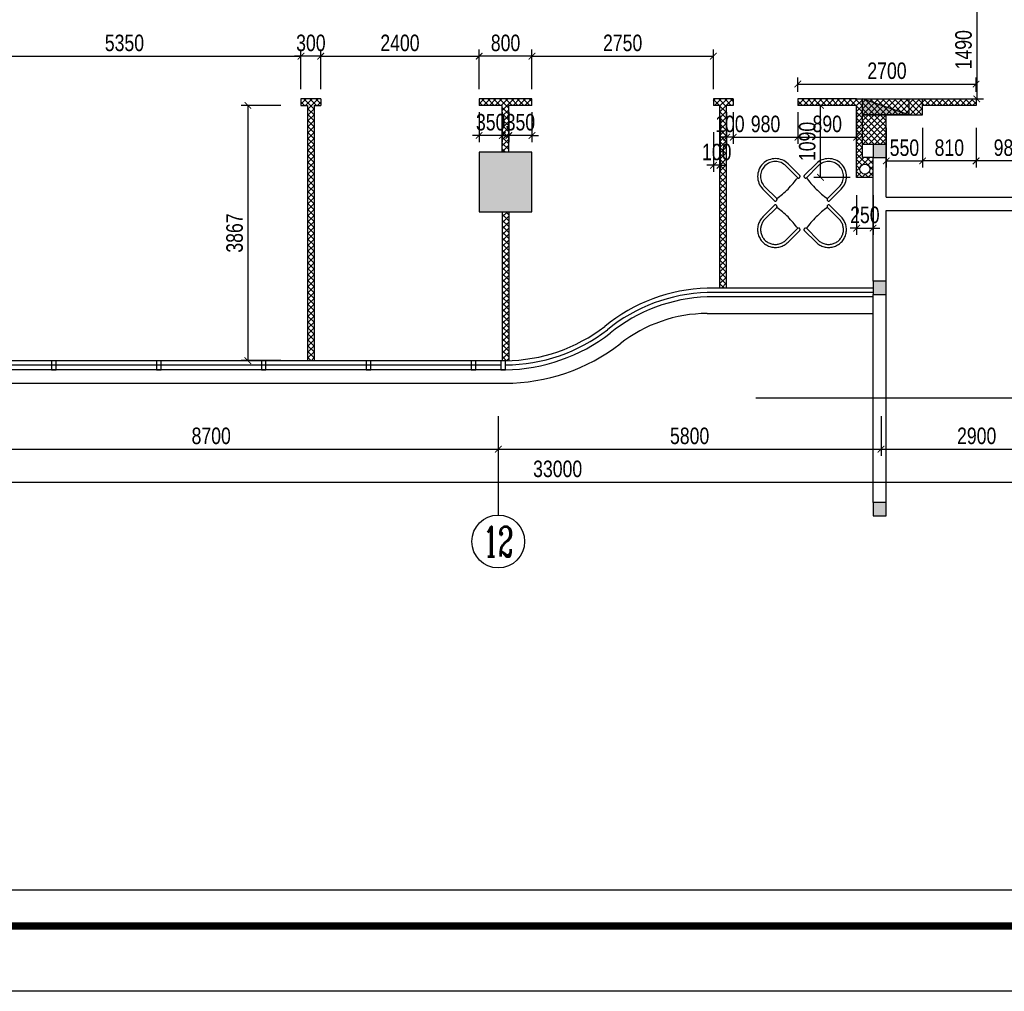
# Model space of a CAD drawing. Header units: millimetres. Extents: x -539149 to -534375, y 505028 to 505469.
# Tile 14 of 135: x -537790 to -537641, y 505039 to 505186. Entities that reach past the tile are written whole.
import ezdxf
from ezdxf.enums import TextEntityAlignment as Align

# ---------------------------------------------------------------- set-up
doc = ezdxf.new("R2010")
doc.units = ezdxf.units.MM
doc.header["$LTSCALE"] = 10
doc.linetypes.add('ACAD_ISO03W100', pattern=[30, 12, -18])
doc.layers.get('Defpoints').update_dxf_attribs({"color": 8})
for name, color, linetype in [('-消火栓', 242, 'Continuous'), ('A-建筑-原墙体', 2, 'Continuous'), ('A-建筑-新增墙体', 3, 'Continuous'), ('A-建筑-新砌墙体填充', 251, 'Continuous'), ('A-建筑-柱子、剪力墙', 251, 'Continuous'), ('A-建筑-窗户', 4, 'Continuous'), ('A-建筑-轴号', 3, 'Continuous'), ('A2图框$0$E-图框', 100, 'Continuous'), ('AXIS_TEXT', 50, 'Continuous'), ('B-平面-尺寸', 8, 'Continuous'), ('B-平面-活动家具', 30, 'ACAD_ISO03W100'), ('E-填充', 251, 'Continuous')]:
    doc.layers.add(name, color=color, linetype=linetype)
doc.layers.add('A-批量打印图层', color=251, linetype='Continuous', plot=False)
doc.layers.add('A2图框$0$图框外线', color=1, linetype='Continuous', plot=False)
doc.styles.add('_TCH_AXIS', font='COMPLEX', dxfattribs={"bigfont": 'GBCBIG'})
doc.styles.add('CCD_DIM', font='txt', dxfattribs={"width": 0.8})
doc.styles.add('COMPLEX', font='COMPLEX')
doc.dimstyles.new('1-1', dxfattribs={"dimscale": 0, "dimtxt": 2.5, "dimasz": 1, "dimexe": 1, "dimexo": 1, "dimgap": 0.75, "dimtad": 1, "dimdec": 0, "dimrnd": 0.005, "dimzin": 0, "dimdsep": 46, "dimtxsty": 'CCD_DIM', "dimblk": 'ARCHTICK', "dimcen": 0.13, "dimclrd": 44, "dimclre": 44, "dimclrt": 50, "dimadec": 0, "dimazin": 0, "dimtfac": 1, "dimtdec": 0, "dimtix": 1, "dimtmove": 2, "dimatfit": 3, "dimldrblk": 'HBA_Leader_Dot', "dimfxl": 5, "dimfxlon": 1, "dimtvp": 1, "dimtolj": 1, "dimtzin": 0, "dimarcsym": 0})

# ---------------------------------------------------------------- blocks, each defined once
blk = doc.blocks.new('$TwtSys$00000434')
for p, q in [((-0.5, 0.5), (-0.5, -0.5)), ((-0.5, -0.5), (0.5, 0.5)), ((0.5, 0.5), (-0.5, 0.5)), ((0.5, -0.5), (0.5, 0.5)), ((-0.5, -0.5), (0.5, -0.5))]:
    blk.add_line(p, q)
blk.add_solid([(0.5, -0.5), (0.5, 0.5), (-0.5, -0.5)])
blk = doc.blocks.new('_AXISO')
blk.add_circle((0, 0), 0.5)
at = {"layer": 'AXIS_TEXT', "style": 'COMPLEX', "width": 1.041667}
blk.add_attdef('A', text='', height=0.56, dxfattribs=at).set_placement((-0.25, -0.28), (0.25, -0.28), align=Align.FIT)
blk = doc.blocks.new('_ArchTick')
at = {"color": 0, "linetype": 'ByBlock', "const_width": 0.15}
blk.add_lwpolyline([(-0.5, -0.5), (0.5, 0.5)], dxfattribs=at)
blk = doc.blocks.new('HBA_Leader_Dot')
at = {"color": 0, "linetype": 'ByBlock'}
blk.add_line((-5, 0), (-10, 0), dxfattribs=at)
at = {"color": 0, "linetype": 'ByBlock', "const_width": 5}
blk.add_lwpolyline([(-2.5, 0, 1), (2.5, 0, 1)], format="xyb", close=True, dxfattribs=at)
blk = doc.blocks.new('_FZH')
at = {"layer": 'A-建筑-原墙体'}
blk.add_lwpolyline([(-0.5, -0.5), (0.5, -0.5), (0.5, 0.5), (-0.5, 0.5)], close=True, dxfattribs=at)
at = {"layer": 'A-建筑-柱子、剪力墙'}
blk.add_solid([(-0.5, -0.5), (0.5, -0.5), (-0.5, 0.5), (0.5, 0.5)], dxfattribs=at)
blk = doc.blocks.new('*D648')
at = {"layer": 'A-建筑-新砌墙体填充', "color": 44, "lineweight": -2, "ltscale": 0.01, "transparency": 16777216}
for p, q in [((-537649.07, 505188.7), (-537643.76, 505188.7)), ((-537644.76, 505188.7), (-537644.76, 505173.8)), ((-537649.32, 505173.8), (-537643.76, 505173.8))]:
    blk.add_line(p, q, dxfattribs=at)
at = {"layer": 'Defpoints', "color": 0, "ltscale": 0.01, "transparency": 16777216}
for p in [(-537650.07, 505188.7), (-537650.32, 505173.8), (-537644.76, 505173.8)]:
    blk.add_point(p, dxfattribs=at)
at = {"layer": 'A-建筑-新砌墙体填充', "color": 44, "lineweight": -2, "ltscale": 0.01, "transparency": 16777216}
for p, rotation in [((-537644.76, 505188.7), 90), ((-537644.76, 505173.8), 270)]:
    blk.add_blockref('_ArchTick', p, dxfattribs=dict(at, rotation=rotation))
at = {"layer": 'A-建筑-新砌墙体填充', "color": 50, "ltscale": 0.01, "transparency": 16777216, "insert": (-537646.76, 505181.25), "char_height": 2.5, "attachment_point": 5, "rotation": 90, "style": 'CCD_DIM'}
blk.add_mtext('\\A1;1490', dxfattribs=at)
blk = doc.blocks.new('*D650')
at = {"layer": 'A-建筑-新砌墙体填充', "color": 44, "lineweight": -2, "ltscale": 0.01, "transparency": 16777216}
for p, q in [((-537644.87, 505169.39), (-537644.87, 505163.39)), ((-537635.07, 505169.39), (-537635.07, 505163.39)), ((-537635.07, 505164.39), (-537644.87, 505164.39))]:
    blk.add_line(p, q, dxfattribs=at)
at = {"layer": 'Defpoints', "color": 0, "ltscale": 0.01, "transparency": 16777216}
for p in [(-537644.87, 505172.8), (-537635.07, 505172.8), (-537644.87, 505164.39)]:
    blk.add_point(p, dxfattribs=at)
at = {"layer": 'A-建筑-新砌墙体填充', "color": 44, "lineweight": -2, "ltscale": 0.01, "transparency": 16777216, "rotation": 180}
blk.add_blockref('_ArchTick', (-537644.87, 505164.39), dxfattribs=at)
at = {"layer": 'A-建筑-新砌墙体填充', "color": 44, "lineweight": -2, "ltscale": 0.01, "transparency": 16777216}
blk.add_blockref('_ArchTick', (-537635.07, 505164.39), dxfattribs=at)
at = {"layer": 'A-建筑-新砌墙体填充', "color": 50, "ltscale": 0.01, "transparency": 16777216, "insert": (-537639.97, 505166.39), "char_height": 2.5, "attachment_point": 5, "style": 'CCD_DIM'}
blk.add_mtext('\\A1;980', dxfattribs=at)
blk = doc.blocks.new('*D651')
at = {"layer": 'A-建筑-新砌墙体填充', "color": 44, "lineweight": -2, "ltscale": 0.01, "transparency": 16777216}
for p, q in [((-537652.97, 505169.39), (-537652.97, 505163.39)), ((-537644.87, 505169.39), (-537644.87, 505163.39)), ((-537644.87, 505164.39), (-537652.97, 505164.39))]:
    blk.add_line(p, q, dxfattribs=at)
at = {"layer": 'Defpoints', "color": 0, "ltscale": 0.01, "transparency": 16777216}
for p in [(-537652.97, 505172.8), (-537644.87, 505172.8), (-537652.97, 505164.39)]:
    blk.add_point(p, dxfattribs=at)
at = {"layer": 'A-建筑-新砌墙体填充', "color": 44, "lineweight": -2, "ltscale": 0.01, "transparency": 16777216, "rotation": 180}
blk.add_blockref('_ArchTick', (-537652.97, 505164.39), dxfattribs=at)
at = {"layer": 'A-建筑-新砌墙体填充', "color": 44, "lineweight": -2, "ltscale": 0.01, "transparency": 16777216}
blk.add_blockref('_ArchTick', (-537644.87, 505164.39), dxfattribs=at)
at = {"layer": 'A-建筑-新砌墙体填充', "color": 50, "ltscale": 0.01, "transparency": 16777216, "insert": (-537648.92, 505166.39), "char_height": 2.5, "attachment_point": 5, "style": 'CCD_DIM'}
blk.add_mtext('\\A1;810', dxfattribs=at)
blk = doc.blocks.new('*D653')
at = {"layer": 'A-建筑-新砌墙体填充', "color": 44, "lineweight": -2, "ltscale": 0.01, "transparency": 16777216}
for p, q in [((-537662.97, 505159.2), (-537662.97, 505153.2)), ((-537660.47, 505159.2), (-537660.47, 505153.2)), ((-537662.97, 505154.2), (-537663.97, 505154.2)), ((-537662.97, 505154.2), (-537660.47, 505154.2)), ((-537660.47, 505154.2), (-537659.47, 505154.2))]:
    blk.add_line(p, q, dxfattribs=at)
at = {"layer": 'Defpoints', "color": 0, "ltscale": 0.01, "transparency": 16777216}
for p in [(-537662.97, 505161.9), (-537660.47, 505161.9), (-537660.47, 505154.2)]:
    blk.add_point(p, dxfattribs=at)
at = {"layer": 'A-建筑-新砌墙体填充', "color": 44, "lineweight": -2, "ltscale": 0.01, "transparency": 16777216}
blk.add_blockref('_ArchTick', (-537662.97, 505154.2), dxfattribs=at)
at = {"layer": 'A-建筑-新砌墙体填充', "color": 44, "lineweight": -2, "ltscale": 0.01, "transparency": 16777216, "rotation": 180}
blk.add_blockref('_ArchTick', (-537660.47, 505154.2), dxfattribs=at)
at = {"layer": 'A-建筑-新砌墙体填充', "color": 50, "ltscale": 0.01, "transparency": 16777216, "insert": (-537661.72, 505156.2), "char_height": 2.5, "attachment_point": 5, "style": 'CCD_DIM'}
blk.add_mtext('\\A1;250', dxfattribs=at)
blk = doc.blocks.new('*D654')
at = {"layer": 'A-建筑-新砌墙体填充', "color": 44, "lineweight": -2, "ltscale": 0.01, "transparency": 16777216}
for p, q in [((-537663.97, 505172.8), (-537669.44, 505172.8)), ((-537668.44, 505161.9), (-537668.44, 505172.8)), ((-537663.97, 505161.9), (-537669.44, 505161.9))]:
    blk.add_line(p, q, dxfattribs=at)
at = {"layer": 'Defpoints', "color": 0, "ltscale": 0.01, "transparency": 16777216}
for p in [(-537668.44, 505172.8), (-537662.97, 505172.8), (-537662.97, 505161.9)]:
    blk.add_point(p, dxfattribs=at)
at = {"layer": 'A-建筑-新砌墙体填充', "color": 44, "lineweight": -2, "ltscale": 0.01, "transparency": 16777216}
for p, rotation in [((-537668.44, 505172.8), 90), ((-537668.44, 505161.9), 270)]:
    blk.add_blockref('_ArchTick', p, dxfattribs=dict(at, rotation=rotation))
at = {"layer": 'A-建筑-新砌墙体填充', "color": 50, "ltscale": 0.01, "transparency": 16777216, "insert": (-537670.44, 505167.35), "char_height": 2.5, "attachment_point": 5, "rotation": 90, "style": 'CCD_DIM'}
blk.add_mtext('\\A1;1090', dxfattribs=at)
blk = doc.blocks.new('*D655')
at = {"layer": 'A-建筑-新砌墙体填充', "color": 44, "lineweight": -2, "ltscale": 0.01, "transparency": 16777216}
for p, q in [((-537671.87, 505171.8), (-537671.87, 505166.99)), ((-537662.97, 505171.8), (-537662.97, 505166.99)), ((-537671.87, 505167.99), (-537662.97, 505167.99))]:
    blk.add_line(p, q, dxfattribs=at)
at = {"layer": 'Defpoints', "color": 0, "ltscale": 0.01, "transparency": 16777216}
for p in [(-537671.87, 505172.8), (-537662.97, 505172.8), (-537662.97, 505167.99)]:
    blk.add_point(p, dxfattribs=at)
at = {"layer": 'A-建筑-新砌墙体填充', "color": 44, "lineweight": -2, "ltscale": 0.01, "transparency": 16777216, "rotation": 180}
blk.add_blockref('_ArchTick', (-537671.87, 505167.99), dxfattribs=at)
at = {"layer": 'A-建筑-新砌墙体填充', "color": 44, "lineweight": -2, "ltscale": 0.01, "transparency": 16777216}
blk.add_blockref('_ArchTick', (-537662.97, 505167.99), dxfattribs=at)
at = {"layer": 'A-建筑-新砌墙体填充', "color": 50, "ltscale": 0.01, "transparency": 16777216, "insert": (-537667.42, 505169.99), "char_height": 2.5, "attachment_point": 5, "style": 'CCD_DIM'}
blk.add_mtext('\\A1;890', dxfattribs=at)
blk = doc.blocks.new('*D656')
at = {"layer": 'A-建筑-新砌墙体填充', "color": 44, "lineweight": -2, "ltscale": 0.01, "transparency": 16777216}
for p, q in [((-537682.67, 505171.8), (-537682.67, 505166.99)), ((-537681.67, 505171.8), (-537681.67, 505166.99)), ((-537682.67, 505167.99), (-537683.67, 505167.99)), ((-537681.67, 505167.99), (-537682.67, 505167.99)), ((-537681.67, 505167.99), (-537680.67, 505167.99))]:
    blk.add_line(p, q, dxfattribs=at)
at = {"layer": 'Defpoints', "color": 0, "ltscale": 0.01, "transparency": 16777216}
for p in [(-537682.67, 505172.8), (-537681.67, 505172.8), (-537682.67, 505167.99)]:
    blk.add_point(p, dxfattribs=at)
at = {"layer": 'A-建筑-新砌墙体填充', "color": 44, "lineweight": -2, "ltscale": 0.01, "transparency": 16777216}
blk.add_blockref('_ArchTick', (-537682.67, 505167.99), dxfattribs=at)
at = {"layer": 'A-建筑-新砌墙体填充', "color": 44, "lineweight": -2, "ltscale": 0.01, "transparency": 16777216, "rotation": 180}
blk.add_blockref('_ArchTick', (-537681.67, 505167.99), dxfattribs=at)
at = {"layer": 'A-建筑-新砌墙体填充', "color": 50, "ltscale": 0.01, "transparency": 16777216, "insert": (-537682.17, 505169.99), "char_height": 2.5, "attachment_point": 5, "style": 'CCD_DIM'}
blk.add_mtext('\\A1;100', dxfattribs=at)
blk = doc.blocks.new('*D657')
at = {"layer": 'A-建筑-新砌墙体填充', "color": 44, "lineweight": -2, "ltscale": 0.01, "transparency": 16777216}
for p, q in [((-537681.67, 505171.8), (-537681.67, 505166.99)), ((-537671.87, 505171.8), (-537671.87, 505166.99)), ((-537681.67, 505167.99), (-537671.87, 505167.99))]:
    blk.add_line(p, q, dxfattribs=at)
at = {"layer": 'Defpoints', "color": 0, "ltscale": 0.01, "transparency": 16777216}
for p in [(-537681.67, 505172.8), (-537671.87, 505172.8), (-537671.87, 505167.99)]:
    blk.add_point(p, dxfattribs=at)
at = {"layer": 'A-建筑-新砌墙体填充', "color": 44, "lineweight": -2, "ltscale": 0.01, "transparency": 16777216, "rotation": 180}
blk.add_blockref('_ArchTick', (-537681.67, 505167.99), dxfattribs=at)
at = {"layer": 'A-建筑-新砌墙体填充', "color": 44, "lineweight": -2, "ltscale": 0.01, "transparency": 16777216}
blk.add_blockref('_ArchTick', (-537671.87, 505167.99), dxfattribs=at)
at = {"layer": 'A-建筑-新砌墙体填充', "color": 50, "ltscale": 0.01, "transparency": 16777216, "insert": (-537676.77, 505169.99), "char_height": 2.5, "attachment_point": 5, "style": 'CCD_DIM'}
blk.add_mtext('\\A1;980', dxfattribs=at)
blk = doc.blocks.new('*D658')
at = {"layer": 'A-建筑-新砌墙体填充', "color": 44, "lineweight": -2, "ltscale": 0.01, "transparency": 16777216}
for p, q in [((-537671.87, 505174.86), (-537671.87, 505177.05)), ((-537671.87, 505176.05), (-537644.87, 505176.05)), ((-537644.87, 505174.86), (-537644.87, 505177.05))]:
    blk.add_line(p, q, dxfattribs=at)
at = {"layer": 'Defpoints', "color": 0, "ltscale": 0.01, "transparency": 16777216}
for p in [(-537644.87, 505176.05), (-537671.87, 505173.86), (-537644.87, 505173.86)]:
    blk.add_point(p, dxfattribs=at)
at = {"layer": 'A-建筑-新砌墙体填充', "color": 44, "lineweight": -2, "ltscale": 0.01, "transparency": 16777216, "rotation": 180}
blk.add_blockref('_ArchTick', (-537671.87, 505176.05), dxfattribs=at)
at = {"layer": 'A-建筑-新砌墙体填充', "color": 44, "lineweight": -2, "ltscale": 0.01, "transparency": 16777216}
blk.add_blockref('_ArchTick', (-537644.87, 505176.05), dxfattribs=at)
at = {"layer": 'A-建筑-新砌墙体填充', "color": 50, "ltscale": 0.01, "transparency": 16777216, "insert": (-537658.37, 505178.05), "char_height": 2.5, "attachment_point": 5, "style": 'CCD_DIM'}
blk.add_mtext('\\A1;2700', dxfattribs=at)
blk = doc.blocks.new('*D659')
at = {"layer": 'A-建筑-新砌墙体填充', "color": 44, "lineweight": -2, "ltscale": 0.01, "transparency": 16777216}
for p, q in [((-537684.67, 505168.73), (-537684.67, 505162.73)), ((-537683.67, 505168.73), (-537683.67, 505162.73)), ((-537684.67, 505163.73), (-537685.67, 505163.73)), ((-537683.67, 505163.73), (-537684.67, 505163.73)), ((-537683.67, 505163.73), (-537682.67, 505163.73))]:
    blk.add_line(p, q, dxfattribs=at)
at = {"layer": 'Defpoints', "color": 0, "ltscale": 0.01, "transparency": 16777216}
for p in [(-537684.67, 505172.8), (-537683.67, 505172.8), (-537684.67, 505163.73)]:
    blk.add_point(p, dxfattribs=at)
at = {"layer": 'A-建筑-新砌墙体填充', "color": 44, "lineweight": -2, "ltscale": 0.01, "transparency": 16777216}
blk.add_blockref('_ArchTick', (-537684.67, 505163.73), dxfattribs=at)
at = {"layer": 'A-建筑-新砌墙体填充', "color": 44, "lineweight": -2, "ltscale": 0.01, "transparency": 16777216, "rotation": 180}
blk.add_blockref('_ArchTick', (-537683.67, 505163.73), dxfattribs=at)
at = {"layer": 'A-建筑-新砌墙体填充', "color": 50, "ltscale": 0.01, "transparency": 16777216, "insert": (-537684.17, 505165.73), "char_height": 2.5, "attachment_point": 5, "style": 'CCD_DIM'}
blk.add_mtext('\\A1;100', dxfattribs=at)
blk = doc.blocks.new('*D660')
at = {"layer": 'A-建筑-新砌墙体填充', "color": 44, "lineweight": -2, "ltscale": 0.01, "transparency": 16777216}
for p, q in [((-537715.67, 505171.8), (-537715.67, 505167.25)), ((-537712.17, 505171.8), (-537712.17, 505167.25)), ((-537715.67, 505168.25), (-537716.67, 505168.25)), ((-537712.17, 505168.25), (-537715.67, 505168.25)), ((-537712.17, 505168.25), (-537711.17, 505168.25))]:
    blk.add_line(p, q, dxfattribs=at)
at = {"layer": 'Defpoints', "color": 0, "ltscale": 0.01, "transparency": 16777216}
for p in [(-537715.67, 505172.8), (-537712.17, 505172.8), (-537715.67, 505168.25)]:
    blk.add_point(p, dxfattribs=at)
at = {"layer": 'A-建筑-新砌墙体填充', "color": 44, "lineweight": -2, "ltscale": 0.01, "transparency": 16777216}
blk.add_blockref('_ArchTick', (-537715.67, 505168.25), dxfattribs=at)
at = {"layer": 'A-建筑-新砌墙体填充', "color": 44, "lineweight": -2, "ltscale": 0.01, "transparency": 16777216, "rotation": 180}
blk.add_blockref('_ArchTick', (-537712.17, 505168.25), dxfattribs=at)
at = {"layer": 'A-建筑-新砌墙体填充', "color": 50, "ltscale": 0.01, "transparency": 16777216, "insert": (-537713.92, 505170.25), "char_height": 2.5, "attachment_point": 5, "style": 'CCD_DIM'}
blk.add_mtext('\\A1;350', dxfattribs=at)
blk = doc.blocks.new('*D661')
at = {"layer": 'A-建筑-新砌墙体填充', "color": 44, "lineweight": -2, "ltscale": 0.01, "transparency": 16777216}
for p, q in [((-537720.17, 505171.8), (-537720.17, 505167.25)), ((-537716.67, 505171.8), (-537716.67, 505167.25)), ((-537720.17, 505168.25), (-537721.17, 505168.25)), ((-537716.67, 505168.25), (-537720.17, 505168.25)), ((-537716.67, 505168.25), (-537715.67, 505168.25))]:
    blk.add_line(p, q, dxfattribs=at)
at = {"layer": 'Defpoints', "color": 0, "ltscale": 0.01, "transparency": 16777216}
for p in [(-537720.17, 505172.8), (-537716.67, 505172.8), (-537720.17, 505168.25)]:
    blk.add_point(p, dxfattribs=at)
at = {"layer": 'A-建筑-新砌墙体填充', "color": 44, "lineweight": -2, "ltscale": 0.01, "transparency": 16777216}
blk.add_blockref('_ArchTick', (-537720.17, 505168.25), dxfattribs=at)
at = {"layer": 'A-建筑-新砌墙体填充', "color": 44, "lineweight": -2, "ltscale": 0.01, "transparency": 16777216, "rotation": 180}
blk.add_blockref('_ArchTick', (-537716.67, 505168.25), dxfattribs=at)
at = {"layer": 'A-建筑-新砌墙体填充', "color": 50, "ltscale": 0.01, "transparency": 16777216, "insert": (-537718.42, 505170.25), "char_height": 2.5, "attachment_point": 5, "style": 'CCD_DIM'}
blk.add_mtext('\\A1;350', dxfattribs=at)
blk = doc.blocks.new('*D662')
at = {"layer": 'A-建筑-新砌墙体填充', "color": 44, "lineweight": -2, "ltscale": 0.01, "transparency": 16777216}
for p, q in [((-537720.17, 505175.27), (-537720.17, 505181.27)), ((-537712.17, 505175.27), (-537712.17, 505181.27)), ((-537712.17, 505180.27), (-537720.17, 505180.27))]:
    blk.add_line(p, q, dxfattribs=at)
at = {"layer": 'Defpoints', "color": 0, "ltscale": 0.01, "transparency": 16777216}
for p in [(-537720.17, 505180.27), (-537720.17, 505173.8), (-537712.17, 505173.8)]:
    blk.add_point(p, dxfattribs=at)
at = {"layer": 'A-建筑-新砌墙体填充', "color": 44, "lineweight": -2, "ltscale": 0.01, "transparency": 16777216, "rotation": 180}
blk.add_blockref('_ArchTick', (-537720.17, 505180.27), dxfattribs=at)
at = {"layer": 'A-建筑-新砌墙体填充', "color": 44, "lineweight": -2, "ltscale": 0.01, "transparency": 16777216}
blk.add_blockref('_ArchTick', (-537712.17, 505180.27), dxfattribs=at)
at = {"layer": 'A-建筑-新砌墙体填充', "color": 50, "ltscale": 0.01, "transparency": 16777216, "insert": (-537716.17, 505182.27), "char_height": 2.5, "attachment_point": 5, "style": 'CCD_DIM'}
blk.add_mtext('\\A1;800', dxfattribs=at)
blk = doc.blocks.new('*D665')
at = {"layer": 'A-建筑-新砌墙体填充', "color": 44, "lineweight": -2, "ltscale": 0.01, "transparency": 16777216}
for p, q in [((-537747.17, 505175.27), (-537747.17, 505181.27)), ((-537744.17, 505175.27), (-537744.17, 505181.27)), ((-537747.17, 505180.27), (-537748.17, 505180.27)), ((-537744.17, 505180.27), (-537747.17, 505180.27)), ((-537744.17, 505180.27), (-537743.17, 505180.27))]:
    blk.add_line(p, q, dxfattribs=at)
at = {"layer": 'Defpoints', "color": 0, "ltscale": 0.01, "transparency": 16777216}
for p in [(-537747.17, 505180.27), (-537747.17, 505173.8), (-537744.17, 505173.8)]:
    blk.add_point(p, dxfattribs=at)
at = {"layer": 'A-建筑-新砌墙体填充', "color": 44, "lineweight": -2, "ltscale": 0.01, "transparency": 16777216}
blk.add_blockref('_ArchTick', (-537747.17, 505180.27), dxfattribs=at)
at = {"layer": 'A-建筑-新砌墙体填充', "color": 44, "lineweight": -2, "ltscale": 0.01, "transparency": 16777216, "rotation": 180}
blk.add_blockref('_ArchTick', (-537744.17, 505180.27), dxfattribs=at)
at = {"layer": 'A-建筑-新砌墙体填充', "color": 50, "ltscale": 0.01, "transparency": 16777216, "insert": (-537745.67, 505182.27), "char_height": 2.5, "attachment_point": 5, "style": 'CCD_DIM'}
blk.add_mtext('\\A1;300', dxfattribs=at)
blk = doc.blocks.new('*D671')
at = {"layer": 'A-建筑-新砌墙体填充', "color": 44, "lineweight": -2, "ltscale": 0.01, "transparency": 16777216}
for p, q in [((-537750.22, 505172.8), (-537756.22, 505172.8)), ((-537755.22, 505172.8), (-537755.22, 505134.13)), ((-537750.22, 505134.13), (-537756.22, 505134.13))]:
    blk.add_line(p, q, dxfattribs=at)
at = {"layer": 'Defpoints', "color": 0, "ltscale": 0.01, "transparency": 16777216}
for p in [(-537746.17, 505172.8), (-537755.22, 505134.13), (-537746.17, 505134.13)]:
    blk.add_point(p, dxfattribs=at)
at = {"layer": 'A-建筑-新砌墙体填充', "color": 44, "lineweight": -2, "ltscale": 0.01, "transparency": 16777216}
for p, rotation in [((-537755.22, 505172.8), 90), ((-537755.22, 505134.13), 270)]:
    blk.add_blockref('_ArchTick', p, dxfattribs=dict(at, rotation=rotation))
at = {"layer": 'A-建筑-新砌墙体填充', "color": 50, "ltscale": 0.01, "transparency": 16777216, "insert": (-537757.22, 505153.46), "char_height": 2.5, "attachment_point": 5, "rotation": 90, "style": 'CCD_DIM'}
blk.add_mtext('\\A1;3867', dxfattribs=at)
blk = doc.blocks.new('*U579')
at = {"layer": 'B-平面-活动家具'}
for p, q in [((-2.7, 2.52), (-2.7, 0)), ((-2.43, 2.7), (-2.52, 2.7)), ((-2.25, 0), (-2.25, 2.52)), ((2.25, 2.52), (2.25, 0)), ((2.52, 2.7), (2.43, 2.7)), ((2.7, 0), (2.7, 2.52))]:
    blk.add_line(p, q, dxfattribs=at)
for centre, radius, start, end in [((-2.52, 2.52), 0.18, 90, 180), ((-2.43, 2.52), 0.18, 0, 90), ((0, -11.4525), 14.1525, 80.852157, 99.147843), ((2.43, 2.52), 0.18, 90, 180), ((2.52, 2.52), 0.18, 0, 90), ((0, 0), 2.7, 180, 0), ((0, 0), 2.25, 180, 0)]:
    blk.add_arc(centre, radius, start, end, dxfattribs=at)
blk = doc.blocks.new('*U580')
at = {"color": 0, "linetype": 'ByBlock', "lineweight": -2}
for p, rotation in [((10305.565, 3220.545), 180), ((10299.865, 3214.845), 270), ((10311.265, 3214.845), 90)]:
    blk.add_blockref('*U579', p, dxfattribs=dict(at, rotation=rotation))
blk.add_blockref('*U579', (10305.565, 3209.145), dxfattribs=at)
blk = doc.blocks.new('A2图框')
at = {"layer": 'A2图框$0$E-图框', "color": 4, "const_width": 1.13}
blk.add_lwpolyline([(-363.4, 295.3), (209.38, 295.3), (209.38, -104.9), (-363.4, -104.9)], close=True, dxfattribs=at)
at = {"layer": 'A2图框$0$图框外线', "color": 1}
blk.add_lwpolyline([(-374.72, 305.2), (219.28, 305.2), (219.28, -114.8), (-374.72, -114.8)], close=True, dxfattribs=at)
blk.add_lwpolyline([(-374.72, 305.2), (219.28, 305.2), (219.28, -114.8), (-374.72, -114.8)], close=True, dxfattribs=at)
blk.add_lwpolyline([(-374.72, 305.2), (219.28, 305.2), (219.28, -114.8), (-374.72, -114.8)], close=True, dxfattribs=at)

msp = doc.modelspace()

# ---------------------------------------------------------------- hatches: boundary and pattern name
at = {"layer": 'A-建筑-新砌墙体填充', "ltscale": 0.01}
h = msp.add_hatch(dxfattribs=at)
h.set_pattern_fill('ANSI37', color=251, scale=20, style=0, double=1)
h.set_pattern_definition([(45, (-537867.7732, 505134.10865), (-0.4490128, 0.4490128), []), (135, (-537867.7732, 505134.10865), (-0.4490128, -0.4490128), [])])
h.paths.add_polyline_path([(-537586.773, 505361.249), (-537587.773, 505361.249), (-537587.773, 505290.099), (-537586.773, 505290.099)])
h.paths.add_polyline_path([(-537586.773, 505280.099), (-537587.773, 505280.099), (-537587.773, 505277.099), (-537586.773, 505277.099)])
h.paths.add_polyline_path([(-537546.773, 505349.799), (-537547.773, 505349.799), (-537547.773, 505348.599), (-537546.773, 505348.599)])
h.paths.add_polyline_path([(-537546.773, 505339.599), (-537547.773, 505339.599), (-537547.773, 505330.699), (-537547.173, 505330.699), (-537547.173, 505338.699), (-537546.773, 505338.699)])
h.paths.add_polyline_path([(-537650.073, 505277.099), (-537652.073, 505277.099), (-537652.073, 505276.099), (-537651.073, 505276.099), (-537651.073, 505230.499), (-537688.073, 505230.499), (-537688.073, 505276.099), (-537687.073, 505276.099), (-537687.073, 505277.099), (-537689.073, 505277.099), (-537689.073, 505230.499), (-537788.623, 505230.498), (-537788.623, 505225.999), (-537787.623, 505225.999), (-537787.623, 505229.499), (-537760.123, 505229.499), (-537760.123, 505189.699), (-537761.123, 505189.699), (-537761.123, 505188.699), (-537758.123, 505188.699), (-537758.123, 505189.699), (-537759.123, 505189.699), (-537759.123, 505229.499), (-537731.623, 505229.499), (-537731.623, 505189.699), (-537732.623, 505189.699), (-537732.623, 505188.699), (-537729.623, 505188.699), (-537729.623, 505189.699), (-537730.623, 505189.699), (-537730.623, 505229.499), (-537703.123, 505229.499), (-537703.123, 505189.699), (-537704.123, 505189.699), (-537704.123, 505188.699), (-537701.123, 505188.699), (-537701.123, 505189.699), (-537702.123, 505189.699), (-537702.123, 505229.499), (-537674.623, 505229.499), (-537674.623, 505189.699), (-537675.623, 505189.699), (-537675.623, 505188.699), (-537672.623, 505188.699), (-537672.623, 505189.699), (-537673.623, 505189.699), (-537673.623, 505229.499), (-537651.073, 505229.499), (-537651.073, 505189.699), (-537652.073, 505189.699), (-537652.073, 505188.699), (-537650.073, 505188.699)])
h.paths.add_polyline_path([(-537786.623, 505189.699), (-537787.623, 505189.699), (-537787.623, 505192.699), (-537788.623, 505192.699), (-537788.623, 505188.699), (-537786.623, 505188.699)])
h.paths.add_polyline_path([(-537800.673, 505173.799), (-537810.173, 505173.799), (-537810.173, 505172.799), (-537809.173, 505172.799), (-537809.173, 505166.699), (-537808.173, 505166.699), (-537808.173, 505172.799), (-537800.673, 505172.799)])
h.paths.add_polyline_path([(-537811.573, 505189.699), (-537815.573, 505189.699), (-537815.573, 505188.699), (-537811.573, 505188.699)])
h.paths.add_polyline_path([(-537819.973, 505173.799), (-537826.573, 505173.799), (-537826.573, 505188.699), (-537825.373, 505188.699), (-537825.373, 505189.699), (-537827.573, 505189.699), (-537827.573, 505173.799), (-537867.773, 505173.799), (-537867.773, 505172.799), (-537819.973, 505172.799)])
h.paths.add_polyline_path([(-537808.173, 505157.699), (-537809.173, 505157.699), (-537809.173, 505134.109), (-537808.173, 505134.109)])
h.paths.add_polyline_path([(-537744.173, 505173.799), (-537747.173, 505173.799), (-537747.173, 505172.799), (-537746.173, 505172.799), (-537746.173, 505134.109), (-537745.173, 505134.109), (-537745.173, 505172.799), (-537744.173, 505172.799)])
h.paths.add_polyline_path([(-537712.173, 505173.799), (-537720.173, 505173.799), (-537720.173, 505172.799), (-537716.673, 505172.799), (-537716.673, 505165.699), (-537715.673, 505165.699), (-537715.673, 505172.799), (-537712.173, 505172.799)])
h.paths.add_polyline_path([(-537715.673, 505156.699), (-537716.673, 505156.699), (-537716.673, 505134.109), (-537716.173, 505134.109, 0.0050277), (-537715.673, 505134.118)])
h.paths.add_polyline_path([(-537681.673, 505173.799), (-537684.673, 505173.799), (-537684.673, 505172.799), (-537683.673, 505172.799), (-537683.673, 505145.099), (-537682.673, 505145.099), (-537682.673, 505172.799), (-537681.673, 505172.799)])
h.paths.add_polyline_path([(-537662.073, 505173.799), (-537662.973, 505173.799), (-537671.873, 505173.799), (-537671.873, 505172.799), (-537662.973, 505172.799), (-537662.973, 505161.899), (-537660.473, 505161.899), (-537660.473, 505164.899), (-537662.073, 505164.899), (-537662.073, 505166.899)])
h.paths.add_polyline_path([(-537660.973, 505163.149, -1), (-537662.473, 505163.149, -1)], flags=16)
h = msp.add_hatch(dxfattribs=at)
h.set_pattern_fill('ANSI37', color=251, scale=20, style=0, double=1)
h.set_pattern_definition([(45, (-537662.0732, 505166.8986), (-0.449013, 0.449013), []), (135, (-537662.0732, 505166.8986), (-0.449013, -0.449013), [])])
h.paths.add_polyline_path([(-537644.873, 505172.799), (-537644.873, 505173.799), (-537655.073, 505173.799), (-537655.073, 505173.799), (-537662.073, 505173.799), (-537662.073, 505173.799), (-537662.073, 505166.899), (-537660.473, 505166.899), (-537660.473, 505166.899), (-537658.473, 505166.899), (-537658.473, 505171.399), (-537652.973, 505171.399), (-537652.973, 505172.799)])
at = {"layer": 'E-填充', "ltscale": 0.01}
for points in [[(-537660.473, 505166.899), (-537660.473, 505164.899), (-537658.473, 505164.899), (-537658.473, 505166.899)], [(-537660.473, 505146.168), (-537660.473, 505144.168), (-537658.473, 505144.168), (-537658.473, 505146.168)], [(-537660.473, 505112.599), (-537660.473, 505110.599), (-537658.473, 505110.599), (-537658.473, 505112.599)]]:
    msp.add_hatch(color=256, dxfattribs=at).paths.add_polyline_path(points)

# ---------------------------------------------------------------- linework, layer by layer
at = {"color": 31, "ltscale": 0.01}
for p, q in [((-537685.618, 505141.269, 0.069), (-537660.473, 505141.269, 0.069)), ((-537843.073, 505130.699, 0.069), (-537716.273, 505130.699, 0.069))]:
    msp.add_line(p, q, dxfattribs=at)
at = {"color": 3}
msp.add_line((-537938.648, 505053.909), (-537419.86, 505053.909), dxfattribs=at)
at = {"color": 1, "ltscale": 0.01, "elevation": 0.069}
msp.add_lwpolyline([(-537502.751, 505128.431), (-537584.13, 505128.431), (-537587.206, 505124.063), (-537587.206, 505133.167), (-537589.845, 505128.431), (-537678.247, 505128.431)], dxfattribs=at)
at = {"color": 31, "ltscale": 0.01}
for centre, radius, start, end in [((-537685.504, 505119.7, 0.069), 21.569, 90.30192, 128.05571), ((-537716.273, 505159.199, 0.069), 28.5, 269.9995, 307.81409)]:
    msp.add_arc(centre, radius, start, end, dxfattribs=at)
at = {"layer": 'A-建筑-原墙体', "ltscale": 0.01}
for p, q in [((-537660.473, 505166.899, 0.069), (-537662.073, 505166.899, 0.069)), ((-537662.073, 505164.899, 0.069), (-537662.073, 505166.899, 0.069)), ((-537660.473, 505166.899, 0.069), (-537660.473, 505164.899, 0.069)), ((-537658.473, 505166.899, 0.069), (-537660.473, 505166.899, 0.069)), ((-537658.473, 505164.899, 0.069), (-537658.473, 505166.899, 0.069)), ((-537660.473, 505164.899, 0.069), (-537662.073, 505164.899, 0.069)), ((-537660.473, 505157.899, 0.069), (-537660.473, 505164.899, 0.069)), ((-537660.473, 505164.899, 0.069), (-537658.473, 505164.899, 0.069)), ((-537658.473, 505158.899, 0.069), (-537658.473, 505164.899, 0.069)), ((-537658.473, 505158.899, 0.069), (-537634.073, 505158.899, 0.069)), ((-537660.473, 505146.168, 0.069), (-537660.473, 505157.899, 0.069)), ((-537658.473, 505156.899, 0.069), (-537634.073, 505156.899, 0.069)), ((-537658.473, 505146.168, 0.069), (-537658.473, 505156.899, 0.069)), ((-537660.473, 505146.168, 0.069), (-537660.473, 505144.168, 0.069)), ((-537658.473, 505146.168, 0.069), (-537660.473, 505146.168, 0.069)), ((-537658.473, 505144.168, 0.069), (-537658.473, 505146.168, 0.069)), ((-537660.473, 505144.168, 0.069), (-537658.473, 505144.168, 0.069)), ((-537660.473, 505112.599, 0.069), (-537660.473, 505144.168, 0.069)), ((-537658.473, 505112.599, 0.069), (-537658.473, 505144.168, 0.069)), ((-537660.473, 505112.599, 0.069), (-537660.473, 505110.599, 0.069)), ((-537658.473, 505112.599, 0.069), (-537660.473, 505112.599, 0.069)), ((-537658.473, 505110.599, 0.069), (-537658.473, 505112.599, 0.069)), ((-537660.473, 505110.599, 0.069), (-537658.473, 505110.599, 0.069))]:
    msp.add_line(p, q, dxfattribs=at)
msp.add_circle((-537661.723, 505163.149, 0.069), 0.75, dxfattribs=at)
at = {"layer": 'A-建筑-新增墙体', "ltscale": 0.01}
for p, q in [((-537747.173, 505173.799, 0.069), (-537747.173, 505172.799, 0.069)), ((-537747.173, 505173.799, 0.069), (-537747.173, 505172.799, 0.069)), ((-537744.173, 505173.799, 0.069), (-537747.173, 505173.799, 0.069)), ((-537744.173, 505173.799, 0.069), (-537744.173, 505172.799, 0.069)), ((-537712.173, 505173.799, 0.069), (-537720.173, 505173.799, 0.069)), ((-537720.173, 505173.799, 0.069), (-537720.173, 505172.799, 0.069)), ((-537712.173, 505172.799, 0.069), (-537712.173, 505173.799, 0.069)), ((-537681.673, 505173.799, 0.069), (-537684.673, 505173.799, 0.069)), ((-537684.673, 505173.799, 0.069), (-537684.673, 505172.799, 0.069)), ((-537684.673, 505173.799, 0.069), (-537684.673, 505172.799, 0.069)), ((-537681.673, 505173.799, 0.069), (-537681.673, 505172.799, 0.069)), ((-537681.673, 505173.799, 0.069), (-537681.673, 505172.799, 0.069)), ((-537662.973, 505173.799, 0.069), (-537671.873, 505173.799, 0.069)), ((-537671.873, 505173.799, 0.069), (-537671.873, 505172.799, 0.069)), ((-537662.973, 505173.799, 0.069), (-537644.873, 505173.799, 0.069)), ((-537662.073, 505166.899, 0.069), (-537662.073, 505173.799, 0.069)), ((-537652.973, 505171.399, 0.069), (-537652.973, 505173.799, 0.069)), ((-537644.873, 505173.799, 0.069), (-537644.873, 505172.799, 0.069)), ((-537747.173, 505172.799, 0.069), (-537746.173, 505172.799, 0.069)), ((-537746.173, 505172.799, 0.069), (-537746.173, 505134.129, 0.069)), ((-537745.173, 505172.799, 0.069), (-537745.173, 505134.129, 0.069)), ((-537745.173, 505172.799, 0.069), (-537744.173, 505172.799, 0.069)), ((-537745.173, 505172.799, 0.069), (-537744.173, 505172.799, 0.069)), ((-537716.673, 505172.799, 0.069), (-537720.173, 505172.799, 0.069)), ((-537716.673, 505165.699, 0.069), (-537716.673, 505172.799, 0.069)), ((-537712.173, 505172.799, 0.069), (-537715.673, 505172.799, 0.069)), ((-537715.673, 505165.699, 0.069), (-537715.673, 505172.799, 0.069)), ((-537683.673, 505172.799, 0.069), (-537684.673, 505172.799, 0.069)), ((-537683.673, 505145.099, 0.069), (-537683.673, 505172.799, 0.069)), ((-537681.673, 505172.799, 0.069), (-537682.673, 505172.799, 0.069)), ((-537682.673, 505145.099, 0.069), (-537682.673, 505172.799, 0.069)), ((-537662.973, 505172.799, 0.069), (-537671.873, 505172.799, 0.069)), ((-537662.973, 505161.899, 0.069), (-537662.973, 505172.799, 0.069)), ((-537662.073, 505171.399, 0.069), (-537652.973, 505171.399, 0.069)), ((-537658.473, 505166.899, 0.069), (-537658.473, 505171.399, 0.069)), ((-537644.873, 505172.798, 0.069), (-537652.973, 505172.799, 0.069)), ((-537660.473, 505161.899, 0.069), (-537662.973, 505161.899, 0.069)), ((-537716.673, 505156.699, 0.069), (-537716.673, 505134.11, 0.069)), ((-537715.673, 505156.699, 0.069), (-537715.673, 505134.118, 0.069))]:
    msp.add_line(p, q, dxfattribs=at)
at = {"layer": 'A-建筑-窗户', "ltscale": 0.01}
for p, q in [((-537660.473, 505145.099, 0.069), (-537685.618, 505145.099, 0.069)), ((-537660.473, 505144.439, 0.069), (-537685.618, 505144.439, 0.069)), ((-537660.473, 505143.769, 0.069), (-537685.618, 505143.769, 0.069)), ((-537716.273, 505134.109, 0.069), (-537843.073, 505134.109, 0.069)), ((-537716.873, 505133.449, 0.069), (-537843.073, 505133.449, 0.069)), ((-537716.273, 505132.709, 0.069), (-537843.073, 505132.709, 0.069))]:
    msp.add_line(p, q, dxfattribs=at)
at = {"layer": 'A-建筑-窗户', "ltscale": 0.01, "elevation": 0.069}
for points in [[(-537784.973, 505132.709), (-537784.273, 505132.709), (-537784.273, 505134.109), (-537784.973, 505134.109)], [(-537769.073, 505132.709), (-537768.373, 505132.709), (-537768.373, 505134.109), (-537769.073, 505134.109)], [(-537753.173, 505132.709), (-537752.473, 505132.709), (-537752.473, 505134.109), (-537753.173, 505134.109)], [(-537737.273, 505132.709), (-537736.573, 505132.709), (-537736.573, 505134.109), (-537737.273, 505134.109)], [(-537721.373, 505132.709), (-537720.673, 505132.709), (-537720.673, 505134.109), (-537721.373, 505134.109)], [(-537716.873, 505132.709), (-537716.173, 505132.709), (-537716.173, 505134.109), (-537716.873, 505134.109)]]:
    msp.add_lwpolyline(points, close=True, dxfattribs=at)
at = {"layer": 'A-建筑-窗户', "ltscale": 0.01}
for centre, radius, start, end in [((-537684.846, 505119.303, 0.069), 25.807, 91.71435, 129.17424), ((-537684.846, 505119.303, 0.069), 25.148, 91.75994, 129.21007), ((-537684.845, 505119.302, 0.069), 24.479, 91.80877, 129.24843), ((-537716.368, 505158.975, 0.069), 24.868, 270.44811, 307.7368), ((-537716.273, 505158.799, 0.069), 25.33, 270.2262, 307.81449), ((-537716.6, 505159.404, 0.069), 26.678, 270.91608, 307.57201)]:
    msp.add_arc(centre, radius, start, end, dxfattribs=at)
at = {"layer": 'A-建筑-轴号', "ltscale": 0.01}
msp.add_line((-537717.273, 505125.699, 0.069), (-537717.273, 505110.699, 0.069), dxfattribs=at)
at = {"layer": 'A-批量打印图层'}
msp.add_lwpolyline([(-537949.961, 505458.51), (-537355.961, 505458.51), (-537355.961, 505038.51), (-537949.961, 505038.51)], close=True, dxfattribs=at)

# ---------------------------------------------------------------- block references
at = {"layer": '-消火栓', "ltscale": 0.01, "xscale": -7.000000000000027, "yscale": 2.4, "zscale": 7, "rotation": 5.008449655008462e-06}
msp.add_blockref('$TwtSys$00000434', (-537658.573, 505172.599, 0.069), dxfattribs=at)
at = {"ltscale": 0.01, "rotation": 45}
msp.add_blockref('*U580', (-542685.139, 495597.641, 0.069), dxfattribs=at)
at = {"layer": 'A-建筑-原墙体', "ltscale": 0.01, "xscale": 8.000000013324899, "yscale": 9.000076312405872, "zscale": 9.000076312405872}
msp.add_blockref('_FZH', (-537716.173, 505161.199, 0.069), dxfattribs=at)
at = {"layer": 'A-建筑-窗户', "ltscale": 0.5}
msp.add_blockref('A2图框', (-537575.245, 505153.313), dxfattribs=at)
at = {"layer": 'A-建筑-轴号', "ltscale": 0.01}
ref = msp.add_blockref('_AXISO', (-537717.273, 505106.699, 0.069), dxfattribs=dict(at, xscale=8, yscale=8, zscale=8))
ref.add_attrib('A', '12', dxfattribs={"layer": 'AXIS_TEXT', "height": 4.5255, "style": '_TCH_AXIS', "width": 0.724138}).set_placement((-537719.536, 505104.436, 0.069), (-537715.01, 505104.436, 0.069), align=Align.FIT)

# ---------------------------------------------------------------- dimensions: what is measured, and where the dimension line sits
at = {"layer": 'A-建筑-新砌墙体填充', "ltscale": 0.01}
for base, p1, p2, picture, middle in [((-537644.763, 505173.799, 0.069), (-537650.073, 505188.699, 0.069), (-537650.318, 505173.799, 0.069), '*D648', (-537646.763, 505181.249, 0.069)), ((-537755.218, 505134.129, 0.069), (-537746.173, 505172.799, 0.069), (-537746.173, 505134.129, 0.069), '*D671', (-537757.218, 505153.464, 0.069)), ((-537668.443, 505172.799, 0.069), (-537662.973, 505161.899, 0.069), (-537662.973, 505172.799, 0.069), '*D654', (-537670.443, 505167.349, 0.069))]:
    dim = msp.add_linear_dim(base=base, p1=p1, p2=p2, angle=90, dimstyle='1-1', override={"dimscale": 1, "dimlfac": 100}, dxfattribs=at)
    dim.commit()
    dim.dimension.update_dxf_attribs({"geometry": picture, "text_midpoint": middle})
for base, p1, p2 in [((-537747.173, 505180.271, 0.069), (-537800.673, 505173.799, 0.069), (-537747.173, 505173.799, 0.069)), ((-537720.173, 505180.271, 0.069), (-537744.173, 505173.799, 0.069), (-537720.173, 505173.799, 0.069)), ((-537684.673, 505180.271, 0.069), (-537712.173, 505173.799, 0.069), (-537684.673, 505173.719, 0.069)), ((-537652.973, 505164.386, 0.069), (-537658.473, 505171.076, 0.069), (-537652.973, 505171.399, 0.069))]:
    msp.add_linear_dim(base=base, p1=p1, p2=p2, dimstyle='1-1', override={"dimscale": 1, "dimlfac": 100}, dxfattribs=at).render()
for base, p1, p2, picture, middle in [((-537747.173, 505180.271, 0.069), (-537744.173, 505173.799, 0.069), (-537747.173, 505173.799, 0.069), '*D665', (-537745.673, 505182.271, 0.069)), ((-537720.173, 505180.271, 0.069), (-537712.173, 505173.799, 0.069), (-537720.173, 505173.799, 0.069), '*D662', (-537716.173, 505182.271, 0.069)), ((-537644.873, 505176.046, 0.069), (-537671.873, 505173.856, 0.069), (-537644.873, 505173.856, 0.069), '*D658', (-537658.373, 505178.046, 0.069)), ((-537720.173, 505168.251, 0.069), (-537716.673, 505172.799, 0.069), (-537720.173, 505172.799, 0.069), '*D661', (-537718.423, 505170.251, 0.069)), ((-537715.673, 505168.251, 0.069), (-537712.173, 505172.799, 0.069), (-537715.673, 505172.799, 0.069), '*D660', (-537713.923, 505170.251, 0.069)), ((-537684.673, 505163.726, 0.069), (-537683.673, 505172.799, 0.069), (-537684.673, 505172.799, 0.069), '*D659', (-537684.173, 505165.726, 0.069)), ((-537682.673, 505167.986, 0.069), (-537681.673, 505172.799, 0.069), (-537682.673, 505172.799, 0.069), '*D656', (-537682.173, 505169.986, 0.069)), ((-537671.873, 505167.986, 0.069), (-537681.673, 505172.799, 0.069), (-537671.873, 505172.799, 0.069), '*D657', (-537676.773, 505169.986, 0.069)), ((-537662.973, 505167.986, 0.069), (-537671.873, 505172.799, 0.069), (-537662.973, 505172.799, 0.069), '*D655', (-537667.423, 505169.986, 0.069)), ((-537652.973, 505164.386, 0.069), (-537644.873, 505172.798, 0.069), (-537652.973, 505172.799, 0.069), '*D651', (-537648.923, 505166.386, 0.069)), ((-537644.873, 505164.386, 0.069), (-537635.073, 505172.798, 0.069), (-537644.873, 505172.798, 0.069), '*D650', (-537639.973, 505166.386, 0.069)), ((-537660.473, 505154.196, 0.069), (-537662.973, 505161.899, 0.069), (-537660.473, 505161.899, 0.069), '*D653', (-537661.723, 505156.196, 0.069))]:
    dim = msp.add_linear_dim(base=base, p1=p1, p2=p2, dimstyle='1-1', override={"dimscale": 1, "dimlfac": 100}, dxfattribs=at)
    dim.commit()
    dim.dimension.update_dxf_attribs({"geometry": picture, "text_midpoint": middle})
at = {"layer": 'B-平面-尺寸', "ltscale": 0.01}
for p1, p2, distance in [((-537873.273, 505130.699, 0.069), (-537543.273, 505130.699, 0.069), -15), ((-537804.273, 505130.699, 0.069), (-537717.273, 505130.699, 0.069), -10), ((-537717.273, 505130.699, 0.069), (-537659.273, 505130.699, 0.069), -10), ((-537659.273, 505130.699, 0.069), (-537630.273, 505130.699, 0.069), -10)]:
    msp.add_aligned_dim(p1=p1, p2=p2, distance=distance, dimstyle='1-1', override={"dimscale": 1, "dimlfac": 100}, dxfattribs=at).render()

doc.saveas('drawing.dxf')
